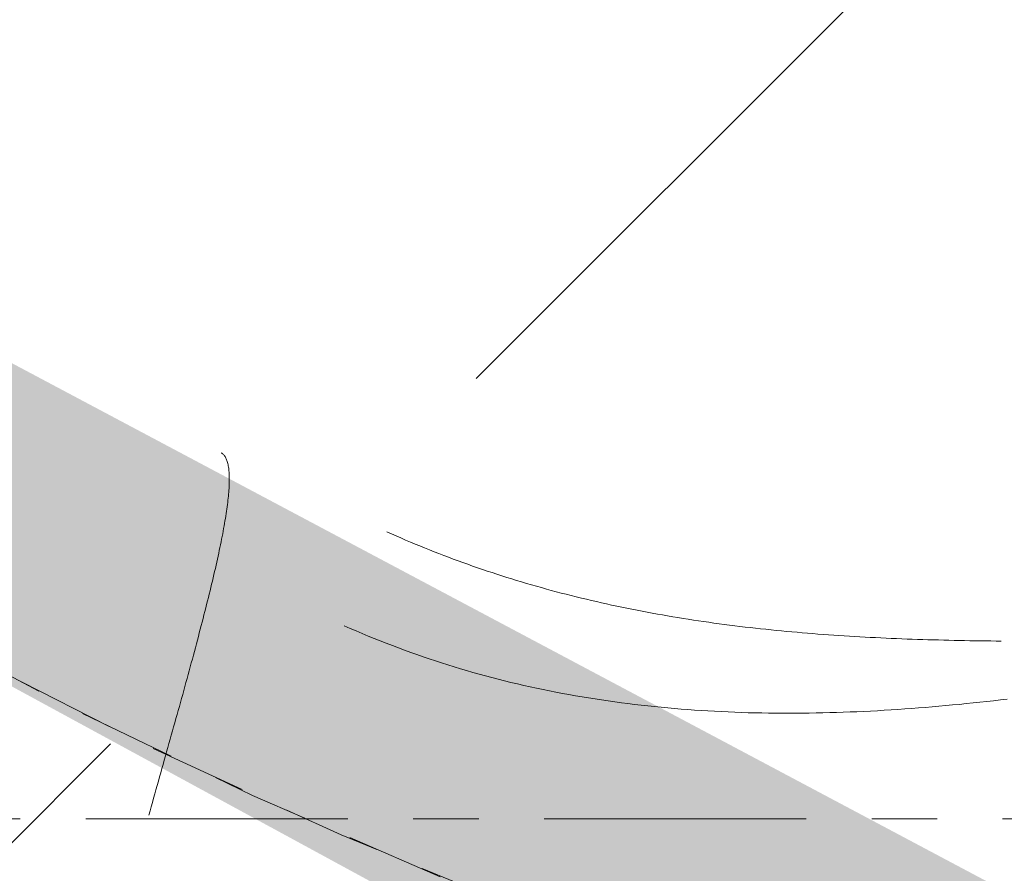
# Model space of a CAD drawing. Header units: millimetres. Extents: x 16156 to 91527, y 4646 to 113494.
# Tile 26 of 256: x 27003 to 27050, y 59399 to 59440. Entities that reach past the tile are written whole.
import ezdxf

# ---------------------------------------------------------------- set-up
doc = ezdxf.new("R2010")
doc.units = ezdxf.units.MM
doc.linetypes.add('ARC Demolished', pattern=[7.14375, 4.7625, -2.38125])
doc.linetypes.add('ARC Grid Line', pattern=[22.225, 12.7, -3.175, 3.175, -3.175])
for name, color, linetype, lineweight in [('A--AR9__AlgVoorz', 1, 'Continuous', 9), ('A--L$07A__Stramien', 1, 'Continuous', 13), ('A--L74__VasteSanitaireVoorz', 1, 'ARC Demolished', 9), ('A--L82__LosseGebruikersInvent', 1, 'ARC Demolished', 9)]:
    doc.layers.add(name, color=color, linetype=linetype, lineweight=lineweight)
pattern_1 = [(225, (27120.06, 59634.44), (212.132, -212.132), [])]

# ---------------------------------------------------------------- blocks, each defined once
blk = doc.blocks.new('FP_172-AB-Begane grond - slooptekening')
at = {"layer": 'A--L82__LosseGebruikersInvent', "color": 240, "linetype": 'Continuous'}
for p, q in [((27018.383, 59410.803), (27018.671, 59410.675)), ((27018.383, 59410.803), (27018.671, 59410.675)), ((27018.671, 59410.675), (27018.96, 59410.549)), ((27018.671, 59410.675), (27018.96, 59410.549)), ((27018.96, 59410.549), (27019.251, 59410.425)), ((27018.96, 59410.549), (27019.251, 59410.425)), ((27019.251, 59410.425), (27019.542, 59410.303)), ((27019.251, 59410.425), (27019.542, 59410.303)), ((27019.542, 59410.303), (27019.834, 59410.184)), ((27019.542, 59410.303), (27019.834, 59410.184)), ((27019.834, 59410.184), (27020.126, 59410.066)), ((27019.834, 59410.184), (27020.126, 59410.066)), ((27020.126, 59410.066), (27020.42, 59409.95)), ((27020.126, 59410.066), (27020.42, 59409.95)), ((27020.42, 59409.95), (27020.715, 59409.836)), ((27020.42, 59409.95), (27020.715, 59409.836)), ((27020.715, 59409.836), (27021.01, 59409.724)), ((27020.715, 59409.836), (27021.01, 59409.724)), ((27021.01, 59409.724), (27021.306, 59409.614)), ((27021.01, 59409.724), (27021.306, 59409.614)), ((27021.306, 59409.614), (27021.603, 59409.507)), ((27021.306, 59409.614), (27021.603, 59409.507)), ((27021.603, 59409.507), (27021.901, 59409.401)), ((27021.603, 59409.507), (27021.901, 59409.401)), ((27021.901, 59409.401), (27022.2, 59409.297)), ((27021.901, 59409.401), (27022.2, 59409.297)), ((27022.2, 59409.297), (27022.5, 59409.196)), ((27022.2, 59409.297), (27022.5, 59409.196)), ((27022.5, 59409.196), (27022.8, 59409.096)), ((27022.5, 59409.196), (27022.8, 59409.096)), ((27022.8, 59409.096), (27023.101, 59408.998)), ((27022.8, 59409.096), (27023.101, 59408.998)), ((27023.101, 59408.998), (27023.403, 59408.903)), ((27023.101, 59408.998), (27023.403, 59408.903)), ((27023.403, 59408.903), (27023.706, 59408.809)), ((27023.403, 59408.903), (27023.706, 59408.809)), ((27023.706, 59408.809), (27024.009, 59408.717)), ((27023.706, 59408.809), (27024.009, 59408.717)), ((27024.009, 59408.717), (27024.313, 59408.628)), ((27024.009, 59408.717), (27024.313, 59408.628)), ((27024.313, 59408.628), (27024.618, 59408.54)), ((27024.313, 59408.628), (27024.618, 59408.54)), ((27024.618, 59408.54), (27024.924, 59408.454)), ((27024.618, 59408.54), (27024.924, 59408.454)), ((27024.924, 59408.454), (27025.23, 59408.371)), ((27024.924, 59408.454), (27025.23, 59408.371)), ((27025.23, 59408.371), (27025.538, 59408.289)), ((27025.23, 59408.371), (27025.538, 59408.289)), ((27025.538, 59408.289), (27025.845, 59408.209)), ((27025.538, 59408.289), (27025.845, 59408.209)), ((27025.845, 59408.209), (27026.154, 59408.132)), ((27025.845, 59408.209), (27026.154, 59408.132)), ((27026.154, 59408.132), (27026.463, 59408.056)), ((27026.154, 59408.132), (27026.463, 59408.056)), ((27026.463, 59408.056), (27026.773, 59407.982)), ((27026.463, 59408.056), (27026.773, 59407.982)), ((27026.773, 59407.982), (27027.084, 59407.911)), ((27026.773, 59407.982), (27027.084, 59407.911)), ((27027.084, 59407.911), (27027.395, 59407.841)), ((27027.084, 59407.911), (27027.395, 59407.841)), ((27027.395, 59407.841), (27027.707, 59407.773)), ((27027.395, 59407.841), (27027.707, 59407.773)), ((27027.707, 59407.773), (27028.019, 59407.707)), ((27027.707, 59407.773), (27028.019, 59407.707)), ((27028.019, 59407.707), (27028.332, 59407.643)), ((27028.019, 59407.707), (27028.332, 59407.643)), ((27028.332, 59407.643), (27028.646, 59407.581)), ((27028.332, 59407.643), (27028.646, 59407.581)), ((27028.646, 59407.581), (27028.96, 59407.521)), ((27028.646, 59407.581), (27028.96, 59407.521)), ((27028.96, 59407.521), (27029.275, 59407.463)), ((27028.96, 59407.521), (27029.275, 59407.463)), ((27029.275, 59407.463), (27029.591, 59407.407)), ((27029.275, 59407.463), (27029.591, 59407.407)), ((27029.591, 59407.407), (27029.907, 59407.353)), ((27029.591, 59407.407), (27029.907, 59407.353)), ((27029.907, 59407.353), (27030.224, 59407.3)), ((27029.907, 59407.353), (27030.224, 59407.3)), ((27030.224, 59407.3), (27030.541, 59407.25)), ((27030.224, 59407.3), (27030.541, 59407.25)), ((27030.541, 59407.25), (27030.859, 59407.201)), ((27030.541, 59407.25), (27030.859, 59407.201)), ((27030.859, 59407.201), (27031.177, 59407.154)), ((27030.859, 59407.201), (27031.177, 59407.154)), ((27031.177, 59407.154), (27031.496, 59407.109)), ((27031.177, 59407.154), (27031.496, 59407.109)), ((27031.496, 59407.109), (27031.816, 59407.066)), ((27031.496, 59407.109), (27031.816, 59407.066)), ((27031.816, 59407.066), (27032.136, 59407.025)), ((27031.816, 59407.066), (27032.136, 59407.025)), ((27032.136, 59407.025), (27032.456, 59406.986)), ((27032.136, 59407.025), (27032.456, 59406.986)), ((27032.456, 59406.986), (27032.777, 59406.948)), ((27032.456, 59406.986), (27032.777, 59406.948)), ((27032.777, 59406.948), (27033.098, 59406.913)), ((27032.777, 59406.948), (27033.098, 59406.913)), ((27033.098, 59406.913), (27033.42, 59406.879)), ((27033.098, 59406.913), (27033.42, 59406.879)), ((27033.42, 59406.879), (27033.742, 59406.847)), ((27033.42, 59406.879), (27033.742, 59406.847)), ((27046.548, 59406.842), (27046.879, 59406.869)), ((27046.548, 59406.842), (27046.879, 59406.869)), ((27046.879, 59406.869), (27047.211, 59406.898)), ((27046.879, 59406.869), (27047.211, 59406.898)), ((27047.211, 59406.898), (27047.542, 59406.927)), ((27047.211, 59406.898), (27047.542, 59406.927)), ((27047.542, 59406.927), (27047.874, 59406.958)), ((27047.542, 59406.927), (27047.874, 59406.958)), ((27047.874, 59406.958), (27048.205, 59406.99)), ((27047.874, 59406.958), (27048.205, 59406.99)), ((27048.205, 59406.99), (27048.537, 59407.023)), ((27048.205, 59406.99), (27048.537, 59407.023)), ((27048.537, 59407.023), (27048.868, 59407.057)), ((27048.537, 59407.023), (27048.868, 59407.057)), ((27048.868, 59407.057), (27049.199, 59407.092)), ((27048.868, 59407.057), (27049.199, 59407.092)), ((27049.199, 59407.092), (27049.531, 59407.128)), ((27049.199, 59407.092), (27049.531, 59407.128)), ((27049.531, 59407.128), (27049.862, 59407.164)), ((27049.531, 59407.128), (27049.862, 59407.164)), ((27049.862, 59407.164), (27050.193, 59407.202)), ((27049.862, 59407.164), (27050.193, 59407.202)), ((27050.193, 59407.202), (27050.524, 59407.241)), ((27050.193, 59407.202), (27050.524, 59407.241)), ((27033.742, 59406.847), (27034.065, 59406.816)), ((27033.742, 59406.847), (27034.065, 59406.816)), ((27034.065, 59406.816), (27034.388, 59406.788)), ((27034.065, 59406.816), (27034.388, 59406.788)), ((27034.388, 59406.788), (27034.712, 59406.761)), ((27034.388, 59406.788), (27034.712, 59406.761)), ((27034.712, 59406.761), (27035.036, 59406.736)), ((27034.712, 59406.761), (27035.036, 59406.736)), ((27035.036, 59406.736), (27035.36, 59406.712)), ((27035.036, 59406.736), (27035.36, 59406.712)), ((27035.36, 59406.712), (27035.685, 59406.691)), ((27035.36, 59406.712), (27035.685, 59406.691)), ((27035.685, 59406.691), (27036.01, 59406.671)), ((27035.685, 59406.691), (27036.01, 59406.671)), ((27036.01, 59406.671), (27036.335, 59406.653)), ((27036.01, 59406.671), (27036.335, 59406.653)), ((27036.335, 59406.653), (27036.661, 59406.636)), ((27036.335, 59406.653), (27036.661, 59406.636)), ((27036.661, 59406.636), (27036.987, 59406.621)), ((27036.661, 59406.636), (27036.987, 59406.621)), ((27036.987, 59406.621), (27037.314, 59406.608)), ((27036.987, 59406.621), (27037.314, 59406.608)), ((27037.314, 59406.608), (27037.641, 59406.596)), ((27037.314, 59406.608), (27037.641, 59406.596)), ((27037.641, 59406.596), (27037.968, 59406.586)), ((27037.641, 59406.596), (27037.968, 59406.586)), ((27037.968, 59406.586), (27038.295, 59406.578)), ((27037.968, 59406.586), (27038.295, 59406.578)), ((27038.295, 59406.578), (27038.623, 59406.571)), ((27038.295, 59406.578), (27038.623, 59406.571)), ((27038.623, 59406.571), (27038.951, 59406.566)), ((27038.623, 59406.571), (27038.951, 59406.566)), ((27038.951, 59406.566), (27039.279, 59406.562)), ((27038.951, 59406.566), (27039.279, 59406.562)), ((27039.279, 59406.562), (27039.608, 59406.56)), ((27039.279, 59406.562), (27039.608, 59406.56)), ((27039.608, 59406.56), (27039.937, 59406.559)), ((27039.608, 59406.56), (27039.937, 59406.559)), ((27039.937, 59406.559), (27040.266, 59406.56)), ((27039.937, 59406.559), (27040.266, 59406.56)), ((27040.266, 59406.56), (27040.595, 59406.563)), ((27040.266, 59406.56), (27040.595, 59406.563)), ((27040.595, 59406.563), (27040.925, 59406.567)), ((27040.595, 59406.563), (27040.925, 59406.567)), ((27040.925, 59406.567), (27041.254, 59406.572)), ((27040.925, 59406.567), (27041.254, 59406.572)), ((27041.254, 59406.572), (27041.584, 59406.579)), ((27041.254, 59406.572), (27041.584, 59406.579)), ((27041.584, 59406.579), (27041.914, 59406.587)), ((27041.584, 59406.579), (27041.914, 59406.587)), ((27041.914, 59406.587), (27042.244, 59406.597)), ((27041.914, 59406.587), (27042.244, 59406.597)), ((27042.244, 59406.597), (27042.575, 59406.608)), ((27042.244, 59406.597), (27042.575, 59406.608)), ((27042.575, 59406.608), (27042.905, 59406.62)), ((27042.575, 59406.608), (27042.905, 59406.62)), ((27042.905, 59406.62), (27043.236, 59406.634)), ((27042.905, 59406.62), (27043.236, 59406.634)), ((27043.236, 59406.634), (27043.567, 59406.649)), ((27043.236, 59406.634), (27043.567, 59406.649)), ((27043.567, 59406.649), (27043.897, 59406.665)), ((27043.567, 59406.649), (27043.897, 59406.665)), ((27043.897, 59406.665), (27044.228, 59406.683)), ((27043.897, 59406.665), (27044.228, 59406.683)), ((27044.228, 59406.683), (27044.56, 59406.702)), ((27044.228, 59406.683), (27044.56, 59406.702)), ((27044.56, 59406.702), (27044.891, 59406.722)), ((27044.56, 59406.702), (27044.891, 59406.722)), ((27044.891, 59406.722), (27045.222, 59406.744)), ((27044.891, 59406.722), (27045.222, 59406.744)), ((27045.222, 59406.744), (27045.553, 59406.766)), ((27045.222, 59406.744), (27045.553, 59406.766)), ((27045.553, 59406.766), (27045.885, 59406.79)), ((27045.553, 59406.766), (27045.885, 59406.79)), ((27045.885, 59406.79), (27046.216, 59406.816)), ((27045.885, 59406.79), (27046.216, 59406.816)), ((27046.216, 59406.816), (27046.548, 59406.842)), ((27046.216, 59406.816), (27046.548, 59406.842))]:
    blk.add_line(p, q, dxfattribs=at)
blk = doc.blocks.new('FP_179-AB-Begane grond - slooptekening')
at = {"layer": 'A--L74__VasteSanitaireVoorz', "color": 240, "linetype": 'Continuous'}
for p, q in [((111.034, 232.417), (111.092, 232.624)), ((111.034, 232.417), (111.092, 232.624)), ((111.092, 232.624), (111.15, 232.83)), ((111.092, 232.624), (111.15, 232.83)), ((110.861, 231.799), (110.919, 232.005)), ((110.861, 231.799), (110.919, 232.005)), ((110.919, 232.005), (110.976, 232.211)), ((110.919, 232.005), (110.976, 232.211)), ((110.976, 232.211), (111.034, 232.417)), ((110.976, 232.211), (111.034, 232.417)), ((110.745, 231.388), (110.803, 231.593)), ((110.745, 231.388), (110.803, 231.593)), ((110.803, 231.593), (110.861, 231.799)), ((110.803, 231.593), (110.861, 231.799)), ((110.63, 230.977), (110.687, 231.183)), ((110.63, 230.977), (110.687, 231.183)), ((110.687, 231.183), (110.745, 231.388)), ((110.687, 231.183), (110.745, 231.388)), ((110.457, 230.364), (110.515, 230.568)), ((110.457, 230.364), (110.515, 230.568)), ((110.515, 230.568), (110.572, 230.773)), ((110.515, 230.568), (110.572, 230.773)), ((110.572, 230.773), (110.63, 230.977)), ((110.572, 230.773), (110.63, 230.977)), ((110.343, 229.957), (110.4, 230.16)), ((110.343, 229.957), (110.4, 230.16)), ((110.4, 230.16), (110.457, 230.364)), ((110.4, 230.16), (110.457, 230.364)), ((110.229, 229.551), (110.286, 229.753)), ((110.229, 229.551), (110.286, 229.753)), ((110.286, 229.753), (110.343, 229.957)), ((110.286, 229.753), (110.343, 229.957)), ((110.059, 228.946), (110.115, 229.147)), ((110.059, 228.946), (110.115, 229.147)), ((110.115, 229.147), (110.172, 229.349)), ((110.115, 229.147), (110.172, 229.349)), ((110.172, 229.349), (110.229, 229.551)), ((110.172, 229.349), (110.229, 229.551)), ((109.947, 228.545), (110.003, 228.745)), ((109.947, 228.545), (110.003, 228.745)), ((110.003, 228.745), (110.059, 228.946)), ((110.003, 228.745), (110.059, 228.946)), ((109.835, 228.147), (109.891, 228.346)), ((109.835, 228.147), (109.891, 228.346)), ((109.891, 228.346), (109.947, 228.545)), ((109.891, 228.346), (109.947, 228.545)), ((109.67, 227.555), (109.725, 227.752)), ((109.67, 227.555), (109.725, 227.752)), ((109.725, 227.752), (109.78, 227.949)), ((109.725, 227.752), (109.78, 227.949)), ((109.78, 227.949), (109.835, 228.147)), ((109.78, 227.949), (109.835, 228.147)), ((109.562, 227.164), (109.616, 227.359)), ((109.562, 227.164), (109.616, 227.359)), ((109.616, 227.359), (109.67, 227.555)), ((109.616, 227.359), (109.67, 227.555)), ((109.401, 226.583), (109.455, 226.776)), ((109.401, 226.583), (109.455, 226.776)), ((109.455, 226.776), (109.508, 226.97)), ((109.455, 226.776), (109.508, 226.97)), ((109.508, 226.97), (109.562, 227.164)), ((109.508, 226.97), (109.562, 227.164)), ((109.296, 226.201), (109.349, 226.392)), ((109.296, 226.201), (109.349, 226.392)), ((109.349, 226.392), (109.401, 226.583)), ((109.349, 226.392), (109.401, 226.583)), ((109.142, 225.633), (109.193, 225.822)), ((109.142, 225.633), (109.193, 225.822)), ((109.193, 225.822), (109.244, 226.011)), ((109.193, 225.822), (109.244, 226.011)), ((109.244, 226.011), (109.296, 226.201)), ((109.244, 226.011), (109.296, 226.201)), ((109.04, 225.26), (109.091, 225.446)), ((109.04, 225.26), (109.091, 225.446)), ((109.091, 225.446), (109.142, 225.633)), ((109.091, 225.446), (109.142, 225.633)), ((108.892, 224.709), (108.941, 224.891)), ((108.892, 224.709), (108.941, 224.891)), ((108.941, 224.891), (108.99, 225.075)), ((108.941, 224.891), (108.99, 225.075)), ((108.99, 225.075), (109.04, 225.26)), ((108.99, 225.075), (109.04, 225.26)), ((108.748, 224.167), (108.796, 224.346)), ((108.748, 224.167), (108.796, 224.346)), ((108.796, 224.346), (108.844, 224.527)), ((108.796, 224.346), (108.844, 224.527)), ((108.844, 224.527), (108.892, 224.709)), ((108.844, 224.527), (108.892, 224.709)), ((108.655, 223.812), (108.701, 223.989)), ((108.655, 223.812), (108.701, 223.989)), ((108.701, 223.989), (108.748, 224.167)), ((108.701, 223.989), (108.748, 224.167)), ((108.519, 223.288), (108.564, 223.462)), ((108.519, 223.288), (108.564, 223.462)), ((108.564, 223.462), (108.609, 223.636)), ((108.564, 223.462), (108.609, 223.636)), ((108.609, 223.636), (108.655, 223.812)), ((108.609, 223.636), (108.655, 223.812)), ((108.388, 222.777), (108.431, 222.946)), ((108.388, 222.777), (108.431, 222.946)), ((108.431, 222.946), (108.475, 223.117)), ((108.431, 222.946), (108.475, 223.117)), ((108.475, 223.117), (108.519, 223.288)), ((108.475, 223.117), (108.519, 223.288)), ((108.263, 222.278), (108.304, 222.443)), ((108.263, 222.278), (108.304, 222.443)), ((108.304, 222.443), (108.346, 222.609)), ((108.304, 222.443), (108.346, 222.609)), ((108.346, 222.609), (108.388, 222.777)), ((108.346, 222.609), (108.388, 222.777)), ((108.144, 221.792), (108.183, 221.952)), ((108.144, 221.792), (108.183, 221.952)), ((108.183, 221.952), (108.223, 222.114)), ((108.183, 221.952), (108.223, 222.114)), ((108.223, 222.114), (108.263, 222.278)), ((108.223, 222.114), (108.263, 222.278)), ((108.031, 221.32), (108.068, 221.476)), ((108.031, 221.32), (108.068, 221.476)), ((108.068, 221.476), (108.106, 221.633)), ((108.068, 221.476), (108.106, 221.633)), ((108.106, 221.633), (108.144, 221.792)), ((108.106, 221.633), (108.144, 221.792)), ((107.925, 220.861), (107.96, 221.013)), ((107.925, 220.861), (107.96, 221.013)), ((107.96, 221.013), (107.995, 221.165)), ((107.96, 221.013), (107.995, 221.165)), ((107.995, 221.165), (108.031, 221.32)), ((107.995, 221.165), (108.031, 221.32)), ((107.825, 220.418), (107.858, 220.564)), ((107.825, 220.418), (107.858, 220.564)), ((107.858, 220.564), (107.891, 220.712)), ((107.858, 220.564), (107.891, 220.712)), ((107.891, 220.712), (107.925, 220.861)), ((107.891, 220.712), (107.925, 220.861)), ((107.732, 219.99), (107.762, 220.131)), ((107.732, 219.99), (107.762, 220.131)), ((107.762, 220.131), (107.793, 220.274)), ((107.762, 220.131), (107.793, 220.274)), ((107.793, 220.274), (107.825, 220.418)), ((107.793, 220.274), (107.825, 220.418)), ((107.62, 219.444), (107.647, 219.577)), ((107.62, 219.444), (107.647, 219.577)), ((107.647, 219.577), (107.675, 219.713)), ((107.647, 219.577), (107.675, 219.713)), ((107.675, 219.713), (107.703, 219.851)), ((107.675, 219.713), (107.703, 219.851)), ((107.703, 219.851), (107.732, 219.99)), ((107.703, 219.851), (107.732, 219.99)), ((107.545, 219.053), (107.569, 219.181)), ((107.545, 219.053), (107.569, 219.181)), ((107.569, 219.181), (107.594, 219.312)), ((107.569, 219.181), (107.594, 219.312)), ((107.594, 219.312), (107.62, 219.444)), ((107.594, 219.312), (107.62, 219.444)), ((107.457, 218.558), (107.478, 218.679)), ((107.457, 218.558), (107.478, 218.679)), ((107.478, 218.679), (107.499, 218.802)), ((107.478, 218.679), (107.499, 218.802)), ((107.499, 218.802), (107.522, 218.926)), ((107.499, 218.802), (107.522, 218.926)), ((107.522, 218.926), (107.545, 219.053)), ((107.522, 218.926), (107.545, 219.053)), ((107.384, 218.095), (107.401, 218.208)), ((107.384, 218.095), (107.401, 218.208)), ((107.401, 218.208), (107.419, 218.322)), ((107.401, 218.208), (107.419, 218.322)), ((107.419, 218.322), (107.437, 218.439)), ((107.419, 218.322), (107.437, 218.439)), ((107.437, 218.439), (107.457, 218.558)), ((107.437, 218.439), (107.457, 218.558)), ((107.314, 217.56), (107.326, 217.663)), ((107.314, 217.56), (107.326, 217.663)), ((107.326, 217.663), (107.339, 217.768)), ((107.326, 217.663), (107.339, 217.768)), ((107.339, 217.768), (107.353, 217.875)), ((107.339, 217.768), (107.353, 217.875)), ((107.353, 217.875), (107.368, 217.984)), ((107.353, 217.875), (107.368, 217.984)), ((107.368, 217.984), (107.384, 218.095)), ((107.368, 217.984), (107.384, 218.095)), ((107.275, 217.169), (107.283, 217.264)), ((107.275, 217.169), (107.283, 217.264)), ((107.283, 217.264), (107.292, 217.36)), ((107.283, 217.264), (107.292, 217.36)), ((107.292, 217.36), (107.302, 217.459)), ((107.292, 217.36), (107.302, 217.459)), ((107.302, 217.459), (107.314, 217.56)), ((107.302, 217.459), (107.314, 217.56)), ((107.248, 216.646), (107.25, 216.728)), ((107.248, 216.646), (107.25, 216.728)), ((107.25, 216.728), (107.253, 216.812)), ((107.25, 216.728), (107.253, 216.812)), ((107.253, 216.812), (107.257, 216.898)), ((107.253, 216.812), (107.257, 216.898)), ((107.257, 216.898), (107.262, 216.986)), ((107.257, 216.898), (107.262, 216.986)), ((107.262, 216.986), (107.268, 217.076)), ((107.262, 216.986), (107.268, 217.076)), ((107.268, 217.076), (107.275, 217.169)), ((107.268, 217.076), (107.275, 217.169)), ((107.247, 216.566), (107.248, 216.646)), ((107.247, 216.566), (107.248, 216.646)), ((107.247, 216.489), (107.247, 216.566)), ((107.247, 216.489), (107.247, 216.566)), ((107.248, 216.414), (107.247, 216.489)), ((107.248, 216.414), (107.247, 216.489)), ((107.25, 216.341), (107.248, 216.414)), ((107.25, 216.341), (107.248, 216.414)), ((107.254, 216.27), (107.25, 216.341)), ((107.254, 216.27), (107.25, 216.341)), ((107.258, 216.201), (107.254, 216.27)), ((107.258, 216.201), (107.254, 216.27)), ((107.264, 216.135), (107.258, 216.201)), ((107.264, 216.135), (107.258, 216.201)), ((107.27, 216.07), (107.264, 216.135)), ((107.27, 216.07), (107.264, 216.135)), ((107.278, 216.008), (107.27, 216.07)), ((107.278, 216.008), (107.27, 216.07)), ((107.287, 215.949), (107.278, 216.008)), ((107.287, 215.949), (107.278, 216.008)), ((107.296, 215.891), (107.287, 215.949)), ((107.296, 215.891), (107.287, 215.949)), ((107.307, 215.836), (107.296, 215.891)), ((107.307, 215.836), (107.296, 215.891)), ((107.319, 215.783), (107.307, 215.836)), ((107.319, 215.783), (107.307, 215.836)), ((107.333, 215.732), (107.319, 215.783)), ((107.333, 215.732), (107.319, 215.783)), ((107.347, 215.683), (107.333, 215.732)), ((107.347, 215.683), (107.333, 215.732)), ((107.362, 215.637), (107.347, 215.683)), ((107.362, 215.637), (107.347, 215.683)), ((107.379, 215.593), (107.362, 215.637)), ((107.379, 215.593), (107.362, 215.637)), ((107.396, 215.552), (107.379, 215.593)), ((107.396, 215.552), (107.379, 215.593)), ((107.415, 215.512), (107.396, 215.552)), ((107.415, 215.512), (107.396, 215.552)), ((107.435, 215.475), (107.415, 215.512)), ((107.435, 215.475), (107.415, 215.512)), ((107.456, 215.44), (107.435, 215.475)), ((107.456, 215.44), (107.435, 215.475)), ((107.478, 215.408), (107.456, 215.44)), ((107.478, 215.408), (107.456, 215.44)), ((107.502, 215.377), (107.478, 215.408)), ((107.502, 215.377), (107.478, 215.408)), ((107.526, 215.349), (107.502, 215.377)), ((107.526, 215.349), (107.502, 215.377)), ((107.552, 215.324), (107.526, 215.349)), ((107.552, 215.324), (107.526, 215.349)), ((107.578, 215.3), (107.552, 215.324)), ((107.578, 215.3), (107.552, 215.324)), ((107.606, 215.279), (107.578, 215.3)), ((107.606, 215.279), (107.578, 215.3)), ((107.635, 215.26), (107.606, 215.279)), ((107.635, 215.26), (107.606, 215.279))]:
    blk.add_line(p, q, dxfattribs=at)
at = {"layer": 'A--L74__VasteSanitaireVoorz', "flags": 128}
blk.add_lwpolyline([(-255, 0), (-254.796, 10.197), (-254.184, 20.378), (-253.166, 30.527), (-251.743, 40.626), (-249.917, 50.661), (-247.691, 60.614), (-245.069, 70.471), (-242.055, 80.214), (-238.654, 89.83), (-234.871, 99.302), (-230.712, 108.615), (-226.184, 117.754), (-221.294, 126.704), (-216.05, 135.452), (-210.461, 143.984), (-204.534, 152.285), (-198.281, 160.342), (-191.71, 168.143), (-184.833, 175.675), (-177.66, 182.926), (-170.203, 189.884), (-162.474, 196.538), (-154.484, 202.878), (-146.248, 208.894), (-137.777, 214.575), (-129.086, 219.913), (-120.189, 224.899), (-111.099, 229.526), (-101.832, 233.785), (-92.401, 237.67), (-82.823, 241.175), (-73.112, 244.294), (-63.285, 247.022), (-53.356, 249.355), (-43.342, 251.29), (-33.258, 252.822), (-23.121, 253.95), (-12.947, 254.671), (-2.753, 254.985), (7.446, 254.891), (17.633, 254.39), (27.792, 253.481), (37.906, 252.167), (47.96, 250.449), (57.937, 248.331), (67.821, 245.816), (77.597, 242.907), (87.248, 239.61), (96.76, 235.929), (106.117, 231.871), (115.305, 227.442), (124.308, 222.649), (133.112, 217.5), (141.703, 212.003), (150.068, 206.167), (158.192, 200.001), (166.064, 193.515), (173.669, 186.719), (180.997, 179.625), (188.035, 172.243), (194.773, 164.586), (201.199, 156.665), (207.303, 148.494), (213.075, 140.086), (218.507, 131.453), (223.589, 122.61), (228.313, 113.571), (232.672, 104.35), (236.659, 94.962), (240.267, 85.422), (243.49, 75.746), (246.325, 65.948), (248.765, 56.045), (250.807, 46.052), (252.448, 35.986), (253.685, 25.862), (254.516, 15.696), (254.941, 5.506), (255, 0)], dxfattribs=at)
blk = doc.blocks.new('FP_181-AB-Begane grond - slooptekening')
at = {"layer": 'A--L74__VasteSanitaireVoorz', "color": 240, "linetype": 'Continuous'}
for p, q in [((70.077, 224.385), (69.823, 224.388)), ((70.077, 224.385), (69.823, 224.388)), ((70.33, 224.382), (70.077, 224.385)), ((70.33, 224.382), (70.077, 224.385)), ((70.584, 224.379), (70.33, 224.382)), ((70.584, 224.379), (70.33, 224.382)), ((70.838, 224.375), (70.584, 224.379)), ((70.838, 224.375), (70.584, 224.379)), ((71.092, 224.371), (70.838, 224.375)), ((71.092, 224.371), (70.838, 224.375)), ((71.346, 224.367), (71.092, 224.371)), ((71.346, 224.367), (71.092, 224.371)), ((71.6, 224.363), (71.346, 224.367)), ((71.6, 224.363), (71.346, 224.367)), ((71.854, 224.358), (71.6, 224.363)), ((71.854, 224.358), (71.6, 224.363)), ((72.108, 224.352), (71.854, 224.358)), ((72.108, 224.352), (71.854, 224.358)), ((72.362, 224.347), (72.108, 224.352)), ((72.362, 224.347), (72.108, 224.352)), ((72.616, 224.341), (72.362, 224.347)), ((72.616, 224.341), (72.362, 224.347)), ((72.87, 224.334), (72.616, 224.341)), ((72.87, 224.334), (72.616, 224.341)), ((73.124, 224.327), (72.87, 224.334)), ((73.124, 224.327), (72.87, 224.334)), ((73.378, 224.32), (73.124, 224.327)), ((73.378, 224.32), (73.124, 224.327)), ((73.632, 224.312), (73.378, 224.32)), ((73.632, 224.312), (73.378, 224.32)), ((73.887, 224.304), (73.632, 224.312)), ((73.887, 224.304), (73.632, 224.312)), ((74.141, 224.295), (73.887, 224.304)), ((74.141, 224.295), (73.887, 224.304)), ((74.395, 224.286), (74.141, 224.295)), ((74.395, 224.286), (74.141, 224.295)), ((74.649, 224.276), (74.395, 224.286)), ((74.649, 224.276), (74.395, 224.286)), ((74.903, 224.266), (74.649, 224.276)), ((74.903, 224.266), (74.649, 224.276)), ((75.157, 224.255), (74.903, 224.266)), ((75.157, 224.255), (74.903, 224.266)), ((75.411, 224.244), (75.157, 224.255)), ((75.411, 224.244), (75.157, 224.255)), ((75.666, 224.232), (75.411, 224.244)), ((75.666, 224.232), (75.411, 224.244)), ((75.92, 224.22), (75.666, 224.232)), ((75.92, 224.22), (75.666, 224.232)), ((76.174, 224.207), (75.92, 224.22)), ((76.174, 224.207), (75.92, 224.22)), ((76.428, 224.193), (76.174, 224.207)), ((76.428, 224.193), (76.174, 224.207)), ((76.682, 224.179), (76.428, 224.193)), ((76.682, 224.179), (76.428, 224.193)), ((76.935, 224.165), (76.682, 224.179)), ((76.935, 224.165), (76.682, 224.179)), ((77.189, 224.15), (76.935, 224.165)), ((77.189, 224.15), (76.935, 224.165)), ((77.443, 224.134), (77.189, 224.15)), ((77.443, 224.134), (77.189, 224.15)), ((77.697, 224.117), (77.443, 224.134)), ((77.697, 224.117), (77.443, 224.134)), ((77.95, 224.1), (77.697, 224.117)), ((77.95, 224.1), (77.697, 224.117)), ((78.204, 224.083), (77.95, 224.1)), ((78.204, 224.083), (77.95, 224.1)), ((78.457, 224.064), (78.204, 224.083)), ((78.457, 224.064), (78.204, 224.083)), ((78.711, 224.045), (78.457, 224.064)), ((78.711, 224.045), (78.457, 224.064)), ((78.964, 224.026), (78.711, 224.045)), ((78.964, 224.026), (78.711, 224.045)), ((79.217, 224.005), (78.964, 224.026)), ((79.217, 224.005), (78.964, 224.026)), ((79.47, 223.984), (79.217, 224.005)), ((79.47, 223.984), (79.217, 224.005)), ((79.723, 223.962), (79.47, 223.984)), ((79.723, 223.962), (79.47, 223.984)), ((79.976, 223.94), (79.723, 223.962)), ((79.976, 223.94), (79.723, 223.962)), ((80.229, 223.917), (79.976, 223.94)), ((80.229, 223.917), (79.976, 223.94)), ((80.481, 223.893), (80.229, 223.917)), ((80.481, 223.893), (80.229, 223.917)), ((80.734, 223.868), (80.481, 223.893)), ((80.734, 223.868), (80.481, 223.893)), ((80.986, 223.843), (80.734, 223.868)), ((80.986, 223.843), (80.734, 223.868)), ((81.239, 223.816), (80.986, 223.843)), ((81.239, 223.816), (80.986, 223.843)), ((81.491, 223.79), (81.239, 223.816)), ((81.491, 223.79), (81.239, 223.816)), ((81.743, 223.762), (81.491, 223.79)), ((81.743, 223.762), (81.491, 223.79)), ((81.994, 223.733), (81.743, 223.762)), ((81.994, 223.733), (81.743, 223.762)), ((82.246, 223.704), (81.994, 223.733)), ((82.246, 223.704), (81.994, 223.733)), ((82.497, 223.674), (82.246, 223.704)), ((82.497, 223.674), (82.246, 223.704)), ((82.749, 223.643), (82.497, 223.674)), ((82.749, 223.643), (82.497, 223.674)), ((83, 223.611), (82.749, 223.643)), ((83, 223.611), (82.749, 223.643)), ((83.251, 223.579), (83, 223.611)), ((83.251, 223.579), (83, 223.611)), ((83.501, 223.546), (83.251, 223.579)), ((83.501, 223.546), (83.251, 223.579)), ((83.752, 223.511), (83.501, 223.546)), ((83.752, 223.511), (83.501, 223.546)), ((84.002, 223.476), (83.752, 223.511)), ((84.002, 223.476), (83.752, 223.511)), ((84.253, 223.44), (84.002, 223.476)), ((84.253, 223.44), (84.002, 223.476)), ((84.502, 223.404), (84.253, 223.44)), ((84.502, 223.404), (84.253, 223.44)), ((84.752, 223.366), (84.502, 223.404)), ((84.752, 223.366), (84.502, 223.404)), ((85.002, 223.327), (84.752, 223.366)), ((85.002, 223.327), (84.752, 223.366)), ((85.251, 223.288), (85.002, 223.327)), ((85.251, 223.288), (85.002, 223.327)), ((85.5, 223.248), (85.251, 223.288)), ((85.5, 223.248), (85.251, 223.288)), ((85.749, 223.206), (85.5, 223.248)), ((85.749, 223.206), (85.5, 223.248)), ((85.998, 223.164), (85.749, 223.206)), ((85.998, 223.164), (85.749, 223.206)), ((86.246, 223.121), (85.998, 223.164)), ((86.246, 223.121), (85.998, 223.164)), ((86.494, 223.077), (86.246, 223.121)), ((86.494, 223.077), (86.246, 223.121)), ((86.742, 223.032), (86.494, 223.077)), ((86.742, 223.032), (86.494, 223.077)), ((86.989, 222.986), (86.742, 223.032)), ((86.989, 222.986), (86.742, 223.032)), ((87.237, 222.939), (86.989, 222.986)), ((87.237, 222.939), (86.989, 222.986)), ((87.484, 222.892), (87.237, 222.939)), ((87.484, 222.892), (87.237, 222.939)), ((87.731, 222.843), (87.484, 222.892)), ((87.731, 222.843), (87.484, 222.892)), ((87.977, 222.793), (87.731, 222.843)), ((87.977, 222.793), (87.731, 222.843)), ((88.223, 222.743), (87.977, 222.793)), ((88.223, 222.743), (87.977, 222.793)), ((88.469, 222.691), (88.223, 222.743)), ((88.469, 222.691), (88.223, 222.743)), ((88.715, 222.638), (88.469, 222.691)), ((88.715, 222.638), (88.469, 222.691)), ((88.96, 222.585), (88.715, 222.638)), ((88.96, 222.585), (88.715, 222.638)), ((89.205, 222.53), (88.96, 222.585)), ((89.205, 222.53), (88.96, 222.585)), ((89.45, 222.475), (89.205, 222.53)), ((89.45, 222.475), (89.205, 222.53)), ((89.694, 222.418), (89.45, 222.475)), ((89.694, 222.418), (89.45, 222.475)), ((89.938, 222.36), (89.694, 222.418)), ((89.938, 222.36), (89.694, 222.418)), ((90.182, 222.302), (89.938, 222.36)), ((90.182, 222.302), (89.938, 222.36)), ((90.425, 222.242), (90.182, 222.302)), ((90.425, 222.242), (90.182, 222.302)), ((90.668, 222.181), (90.425, 222.242)), ((90.668, 222.181), (90.425, 222.242)), ((90.911, 222.12), (90.668, 222.181)), ((90.911, 222.12), (90.668, 222.181)), ((91.154, 222.057), (90.911, 222.12)), ((91.154, 222.057), (90.911, 222.12)), ((91.396, 221.993), (91.154, 222.057)), ((91.396, 221.993), (91.154, 222.057)), ((91.637, 221.928), (91.396, 221.993)), ((91.637, 221.928), (91.396, 221.993)), ((91.879, 221.863), (91.637, 221.928)), ((91.879, 221.863), (91.637, 221.928)), ((92.12, 221.796), (91.879, 221.863)), ((92.12, 221.796), (91.879, 221.863)), ((92.36, 221.728), (92.12, 221.796)), ((92.36, 221.728), (92.12, 221.796)), ((92.6, 221.659), (92.36, 221.728)), ((92.6, 221.659), (92.36, 221.728)), ((92.84, 221.589), (92.6, 221.659)), ((92.84, 221.589), (92.6, 221.659)), ((93.08, 221.518), (92.84, 221.589)), ((93.08, 221.518), (92.84, 221.589)), ((93.319, 221.445), (93.08, 221.518)), ((93.319, 221.445), (93.08, 221.518)), ((93.557, 221.372), (93.319, 221.445)), ((93.557, 221.372), (93.319, 221.445)), ((93.796, 221.298), (93.557, 221.372)), ((93.796, 221.298), (93.557, 221.372)), ((94.033, 221.222), (93.796, 221.298)), ((94.033, 221.222), (93.796, 221.298)), ((94.271, 221.146), (94.033, 221.222)), ((94.271, 221.146), (94.033, 221.222)), ((94.508, 221.068), (94.271, 221.146)), ((94.508, 221.068), (94.271, 221.146)), ((94.745, 220.99), (94.508, 221.068)), ((94.745, 220.99), (94.508, 221.068)), ((94.981, 220.91), (94.745, 220.99)), ((94.981, 220.91), (94.745, 220.99)), ((95.217, 220.829), (94.981, 220.91)), ((95.217, 220.829), (94.981, 220.91)), ((95.452, 220.747), (95.217, 220.829)), ((95.452, 220.747), (95.217, 220.829)), ((95.687, 220.664), (95.452, 220.747)), ((95.687, 220.664), (95.452, 220.747)), ((95.921, 220.58), (95.687, 220.664)), ((95.921, 220.58), (95.687, 220.664)), ((96.156, 220.495), (95.921, 220.58)), ((96.156, 220.495), (95.921, 220.58)), ((96.389, 220.409), (96.156, 220.495)), ((96.389, 220.409), (96.156, 220.495)), ((96.622, 220.322), (96.389, 220.409)), ((96.622, 220.322), (96.389, 220.409)), ((96.855, 220.233), (96.622, 220.322)), ((96.855, 220.233), (96.622, 220.322)), ((97.087, 220.144), (96.855, 220.233)), ((97.087, 220.144), (96.855, 220.233)), ((97.319, 220.053), (97.087, 220.144)), ((97.319, 220.053), (97.087, 220.144)), ((97.551, 219.961), (97.319, 220.053)), ((97.551, 219.961), (97.319, 220.053)), ((97.781, 219.869), (97.551, 219.961)), ((97.781, 219.869), (97.551, 219.961)), ((98.012, 219.775), (97.781, 219.869)), ((98.012, 219.775), (97.781, 219.869)), ((98.242, 219.68), (98.012, 219.775)), ((98.242, 219.68), (98.012, 219.775)), ((98.471, 219.584), (98.242, 219.68)), ((98.471, 219.584), (98.242, 219.68)), ((98.7, 219.486), (98.471, 219.584)), ((98.7, 219.486), (98.471, 219.584)), ((98.929, 219.388), (98.7, 219.486)), ((98.929, 219.388), (98.7, 219.486)), ((99.157, 219.289), (98.929, 219.388)), ((99.157, 219.289), (98.929, 219.388)), ((99.384, 219.188), (99.157, 219.289)), ((99.384, 219.188), (99.157, 219.289)), ((99.612, 219.087), (99.384, 219.188)), ((99.612, 219.087), (99.384, 219.188))]:
    blk.add_line(p, q, dxfattribs=at)
at = {"layer": 'A--L74__VasteSanitaireVoorz', "flags": 128}
blk.add_lwpolyline([(255, 0), (254.796, 10.197), (254.184, 20.378), (253.166, 30.527), (251.743, 40.626), (249.917, 50.661), (247.691, 60.614), (245.069, 70.471), (242.055, 80.214), (238.654, 89.83), (234.871, 99.302), (230.712, 108.615), (226.184, 117.754), (221.294, 126.704), (216.05, 135.452), (210.461, 143.984), (204.534, 152.285), (198.281, 160.342), (191.71, 168.143), (184.833, 175.675), (177.66, 182.926), (170.203, 189.884), (162.474, 196.538), (154.484, 202.878), (146.248, 208.894), (137.777, 214.575), (129.086, 219.913), (120.189, 224.899), (111.099, 229.526), (101.832, 233.785), (92.401, 237.67), (82.823, 241.175), (73.112, 244.294), (63.285, 247.022), (53.356, 249.355), (43.342, 251.29), (33.258, 252.822), (23.121, 253.95), (12.947, 254.671), (2.753, 254.985), (-7.446, 254.891), (-17.633, 254.39), (-27.792, 253.481), (-37.906, 252.167), (-47.96, 250.449), (-57.937, 248.331), (-67.821, 245.816), (-77.597, 242.907), (-87.248, 239.61), (-96.76, 235.929), (-106.117, 231.871), (-115.305, 227.442), (-124.308, 222.649), (-133.112, 217.5), (-141.703, 212.003), (-150.068, 206.167), (-158.192, 200.001), (-166.064, 193.515), (-173.669, 186.719), (-180.997, 179.625), (-188.035, 172.243), (-194.773, 164.586), (-201.199, 156.665), (-207.303, 148.494), (-213.075, 140.086), (-218.507, 131.453), (-223.589, 122.61), (-228.313, 113.571), (-232.672, 104.35), (-236.659, 94.962), (-240.267, 85.422), (-243.49, 75.746), (-246.325, 65.948), (-248.765, 56.045), (-250.807, 46.052), (-252.448, 35.986), (-253.685, 25.862), (-254.516, 15.696), (-254.941, 5.506), (-255, 0)], dxfattribs=at)
blk = doc.blocks.new('74_PF_Sink Kitchen Round - Sink Kitchen Round-V178-AB-Begane grond - slooptekening')
at = {"layer": 'A--L74__VasteSanitaireVoorz'}
h = blk.add_hatch(dxfattribs=at)
h.set_pattern_fill('FP_31', color=256, style=0, pattern_type=2)
h.set_pattern_definition(pattern_1)
h.paths.add_polyline_path([(-10.076, 273.494), (-53.65, 268.2), (-105.238, 252.521), (-167.219, 216.565), (-202.59, 183.73), (-237.155, 136.222), (-254.067, 103.106), (-272.901, 19.972), (-268.991, 0), (-257.518, 4.589), (-243.575, 80.686), (-222.48, 127.827), (-183.73, 179.409), (-145.113, 211.728), (-101.963, 235.472), (-44.202, 252.924), (9.518, 256.587), (55.798, 250.459), (105.238, 234.014), (157.053, 203.053), (194.454, 167.499), (224.994, 123.473), (247.355, 69.053), (254.067, 37.421), (258, 0), (275, 0), (263.806, 73.131), (233.766, 142.093), (210.101, 175.389), (169.779, 214.705), (105.238, 252.521), (50.439, 268.882), (0, 273.494)])
h = blk.add_hatch(dxfattribs=at)
h.set_pattern_fill('FP_31', color=256, style=0, pattern_type=2)
h.set_pattern_definition(pattern_1)
h.paths.add_polyline_path([(-10.076, 273.494), (-53.65, 268.2), (-105.238, 252.521), (-167.219, 216.565), (-202.59, 183.73), (-237.155, 136.222), (-254.067, 103.106), (-272.901, 19.972), (-268.991, 0), (-257.518, 4.589), (-243.575, 80.686), (-222.48, 127.827), (-183.73, 179.409), (-145.113, 211.728), (-101.963, 235.472), (-44.202, 252.924), (9.518, 256.587), (55.798, 250.459), (105.238, 234.014), (157.053, 203.053), (194.454, 167.499), (224.994, 123.473), (247.355, 69.053), (254.067, 37.421), (258, 0), (275, 0), (263.806, 73.131), (233.766, 142.093), (210.101, 175.389), (169.779, 214.705), (105.238, 252.521), (50.439, 268.882), (0, 273.494)])
h = blk.add_hatch(dxfattribs=at)
h.set_pattern_fill('FP_31', color=256, style=0, pattern_type=2)
h.set_pattern_definition(pattern_1)
h.paths.add_polyline_path([(-52.292, 229.108), (-131.421, 193.218), (-170.373, 159.878), (-193.164, 131.506), (-220.199, 77.752), (-230.678, 38.356), (-229.108, 0), (235, 0), (220.199, 77.752), (193.164, 131.506), (166.748, 163.503), (125.235, 197.105), (77.488, 220.292), (48.207, 224.241), (0, 175), (-17.321, 185), (-19.319, 189.824), (-50.238, 226.661)])
h.paths.add_polyline_path([(0, 235), (-42.579, 225.252), (-10, 212.321), (-2.598, 229.108)])
h.paths.add_polyline_path([(0, 235), (17.321, 215.226), (41.861, 230.283), (19.319, 232.823)])
h = blk.add_hatch(dxfattribs=at)
h.set_pattern_fill('FP_31', color=256, style=0, pattern_type=2)
h.set_pattern_definition(pattern_1)
h.paths.add_polyline_path([(-52.292, 229.108), (-131.421, 193.218), (-170.373, 159.878), (-193.164, 131.506), (-220.199, 77.752), (-230.678, 38.356), (-229.108, 0), (235, 0), (220.199, 77.752), (193.164, 131.506), (166.748, 163.503), (125.235, 197.105), (77.488, 220.292), (48.207, 224.241), (0, 175), (-17.321, 185), (-19.319, 189.824), (-50.238, 226.661)])
h.paths.add_polyline_path([(0, 235), (-42.579, 225.252), (-10, 212.321), (-2.598, 229.108)])
h.paths.add_polyline_path([(0, 235), (17.321, 215.226), (41.861, 230.283), (19.319, 232.823)])
blk.add_arc((0, 0), 275, 0, 180, dxfattribs=at)
for name in ['FP_179-AB-Begane grond - slooptekening', 'FP_181-AB-Begane grond - slooptekening']:
    blk.add_blockref(name, (0, 0), dxfattribs=at)

msp = doc.modelspace()

# ---------------------------------------------------------------- hatches: boundary and pattern name
at = {"layer": 'A--AR9__AlgVoorz'}
h = msp.add_hatch(color=7, dxfattribs=at)
h.paths.add_polyline_path([(30511.723, 71909.444), (30530.729, 71656.07), (30536.884, 71656.07), (30553.787, 71651.54), (30561.632, 71663.006), (30563.807, 71668.444), (30571.304, 71674.876), (30544.729, 71685.348), (30531.67, 71680.818), (30516.914, 71849.946)])
h.paths.add_polyline_path([(32454.258, 59236.444), (32464.258, 59236.444), (32464.258, 59341.444), (32474.258, 59341.444), (32474.258, 64641.444), (35124.258, 64641.444), (35124.258, 64591.444), (35924.258, 64591.444), (35924.258, 64641.444), (37524.258, 64641.444), (37524.258, 64591.444), (38324.258, 64591.444), (38324.258, 64641.444), (42764.258, 64641.444), (42770.943, 64552.444), (44744.241, 64552.444), (44744.241, 64641.444), (48798.258, 64641.444), (48800.758, 66103.444), (35035.694, 66103.444), (35035.694, 66090.944), (32470.071, 66090.944), (32470.071, 66383.444), (32309.248, 66383.444), (32309.248, 70583.444), (32470.071, 70583.444), (32470.071, 72383.444), (32409.248, 72383.444), (32409.248, 76191.444), (30474.258, 76191.444), (30474.258, 71910.444), (30737.689, 71902.521), (30785.227, 71890.986), (30818.285, 71869.663), (30833.071, 71838.593), (30842.942, 71758.199), (30839.243, 71534.557), (30820.816, 71471.273), (30801.713, 71453.241), (30770.983, 71440.345), (30680.211, 71429.843), (30583.96, 71427.445), (30474.258, 71426.445), (30474.258, 64638.444), (30430.508, 64638.444), (30422.76, 63728.444), (30406.758, 63728.444), (30406.758, 63748.444), (30356.758, 63763.444), (30351.758, 64323.36), (25792.258, 64323.36), (25792.258, 64258.444), (25697.258, 64258.444), (25697.258, 63358.444), (25792.258, 63358.444), (25792.258, 62398.444), (30226.758, 62398.444), (30226.758, 63748.444), (30396.758, 63748.444), (30396.758, 63658.444), (30474.258, 63658.444), (30474.258, 60645.444), (30424.258, 60645.444), (30425.006, 59845.444), (30474.258, 59845.444), (30472.332, 59631.444), (30464.258, 59631.444), (30464.258, 59341.444), (30474.258, 59341.444), (30475.853, 59236.444), (32179.258, 59236.444)])
h.paths.add_polyline_path([(26865.99, 59341.444), (30374.258, 59341.444), (30374.258, 63658.444), (30351.758, 63658.444), (30346.758, 62298.444), (25697.258, 62298.444), (25697.258, 59341.444), (26850.341, 59341.444)])
h.paths.add_polyline_path([(32574.258, 59341.444), (34248.258, 59341.444), (34248.258, 64491.444), (36074.258, 64491.444), (36074.258, 64541.444), (32574.258, 64541.444), (32574.258, 59388.094)])
h.paths.add_polyline_path([(27756.885, 59359.444), (26450.807, 59364.728), (26450.807, 59959.444), (28550.807, 59959.444), (28550.807, 59359.444), (27805.198, 59359.444)])
h.paths.add_polyline_path([(27245.984, 59415.468), (27327.763, 59481.662), (27345.68, 59512.062), (27360.97, 59554.495), (27330.401, 59495.529), (27303.787, 59458.284), (27278.089, 59436.278), (27257.557, 59421.59), (27247.89, 59416.476)])
h.paths.add_polyline_path([(26939.075, 59458.386), (26916.721, 59482.796), (26937.571, 59460.377)])
h.paths.add_polyline_path([(27130.133, 59377.858), (27180.065, 59384.881), (27200.401, 59396.944), (27266.577, 59431.862), (27308.481, 59474.36), (27284.204, 59453.586), (27186.465, 59394.516), (27148.802, 59389.536), (27066.869, 59389.19), (26973.536, 59438.808), (26994.791, 59415.463), (26980.044, 59422.717), (26950.216, 59445.817), (26886.613, 59529.506), (26926.406, 59466.052), (26974.943, 59422.717), (27020.92, 59397.714), (27073.285, 59382.067), (27128.179, 59377.858)])
h.paths.add_polyline_path([(27829.163, 59415.468), (27910.942, 59481.662), (27928.859, 59512.062), (27944.149, 59554.495), (27913.58, 59495.529), (27886.966, 59458.284), (27863.063, 59438.397), (27840.735, 59421.59), (27830.628, 59416.243)])
h.paths.add_polyline_path([(27522.254, 59458.386), (27499.9, 59482.796), (27520.75, 59460.377)])
h.paths.add_polyline_path([(27727.276, 59377.858), (27763.244, 59384.881), (27783.58, 59396.944), (27849.756, 59431.862), (27891.659, 59474.36), (27869.983, 59455.391), (27769.644, 59394.516), (27731.981, 59389.536), (27650.047, 59389.19), (27556.715, 59438.808), (27577.97, 59415.463), (27563.223, 59422.717), (27533.395, 59445.817), (27469.792, 59529.506), (27509.585, 59466.052), (27558.122, 59422.717), (27601.273, 59398.972), (27655.854, 59382.197), (27711.358, 59377.858)])
h.paths.add_polyline_path([(26994.791, 59424.684), (26989.273, 59435.833), (26994.129, 59425.254)])
h.paths.add_polyline_path([(27577.97, 59424.684), (27572.452, 59435.833), (27577.308, 59425.254)])
h.paths.add_polyline_path([(26894.768, 59545.395), (26878.807, 59634.444), (26885.508, 59572.687), (26891.402, 59554.573)])
h.paths.add_polyline_path([(27477.947, 59545.395), (27461.985, 59634.444), (27468.687, 59572.687), (27474.159, 59555.725)])
h.paths.add_polyline_path([(27345.345, 59545.395), (27361.029, 59596.088), (27354.718, 59588.007), (27348.181, 59572.687), (27346.419, 59555.725)])
h.paths.add_polyline_path([(27928.524, 59545.395), (27944.208, 59596.088), (27937.897, 59588.007), (27931.36, 59572.687), (27929.598, 59555.725)])
h.paths.add_polyline_path([(27367.608, 59699.193), (27326.556, 59788.566), (27322.862, 59780.964), (27292.692, 59813.021), (27302.98, 59796.404), (27350.793, 59735.945), (27367.608, 59699.004)])
h.paths.add_polyline_path([(27367.411, 59565.392), (27374.375, 59607.537), (27376.707, 59645.893), (27373.734, 59613.528), (27367.73, 59569.885)])
h.paths.add_polyline_path([(27950.787, 59699.193), (27909.735, 59788.566), (27906.041, 59780.964), (27875.871, 59813.021), (27886.159, 59796.404), (27933.972, 59735.945), (27950.787, 59699.004)])
h.paths.add_polyline_path([(27950.59, 59565.392), (27957.554, 59607.537), (27959.886, 59645.893), (27956.913, 59613.528), (27950.909, 59569.885)])
h.paths.add_polyline_path([(27389.23, 59579.005), (27393.078, 59614.352), (27389.375, 59580.387)])
h.paths.add_polyline_path([(27972.409, 59579.005), (27972.951, 59580.794), (27972.554, 59580.387)])
h.paths.add_polyline_path([(27951.147, 59595.708), (27953.893, 59654.728), (27951.223, 59620.383), (27951.107, 59599.426)])
h.paths.add_polyline_path([(27367.968, 59595.708), (27370.715, 59654.728), (27368.045, 59620.383), (27367.928, 59599.426)])
h.paths.add_polyline_path([(26928.212, 59799.005), (26951.805, 59809.06), (26993.987, 59846.172), (26980.609, 59846.172), (26956.95, 59826.176), (26936.046, 59806.411)])
h.paths.add_polyline_path([(26866.782, 59679.401), (26891.596, 59740.196), (26928.212, 59799.005), (26914.571, 59789.692), (26893.177, 59754.651), (26873.082, 59704.665), (26867.694, 59688.086)])
h.paths.add_polyline_path([(27511.391, 59799.005), (27534.984, 59809.06), (27577.166, 59846.172), (27563.788, 59846.172), (27540.129, 59826.176), (27519.225, 59806.411)])
h.paths.add_polyline_path([(27449.961, 59679.401), (27474.775, 59740.196), (27511.391, 59799.005), (27497.75, 59789.692), (27476.356, 59754.651), (27456.261, 59704.665), (27450.873, 59688.086)])
h.paths.add_polyline_path([(26882.496, 59684.589), (26893.177, 59728.219), (26885.057, 59713.94), (26881.884, 59685.039)])
h.paths.add_polyline_path([(27465.675, 59684.589), (27476.356, 59728.219), (27469.96, 59720.078), (27465.063, 59685.039)])
h.paths.add_polyline_path([(27357.617, 59684.589), (27355.751, 59692.356), (27356.808, 59686.737)])
h.paths.add_polyline_path([(27940.796, 59684.589), (27938.93, 59692.356), (27939.987, 59686.737)])
h.paths.add_polyline_path([(27358.388, 59699.004), (27357.578, 59705.405), (27358.313, 59699.193)])
h.paths.add_polyline_path([(27359.748, 59686.154), (27359.1, 59694.755), (27359.686, 59686.737)])
h.paths.add_polyline_path([(27941.567, 59699.004), (27940.757, 59705.405), (27941.492, 59699.193)])
h.paths.add_polyline_path([(27942.927, 59686.154), (27942.279, 59694.755), (27942.865, 59686.737)])
h.paths.add_polyline_path([(26919.78, 59767.212), (26947.421, 59799.826), (26920.307, 59767.882)])
h.paths.add_polyline_path([(26898.323, 59723.344), (26916.606, 59758.673), (26900, 59727.708)])
h.paths.add_polyline_path([(27502.959, 59767.212), (27530.6, 59799.826), (27503.486, 59767.882)])
h.paths.add_polyline_path([(27481.502, 59723.344), (27499.784, 59758.673), (27483.179, 59727.708)])
h.paths.add_polyline_path([(27893.028, 59807.121), (27848.266, 59846.232), (27799.168, 59872.601), (27748.364, 59887.171), (27703.235, 59891.031), (27667.328, 59883.543), (27703.235, 59887.171), (27801.229, 59866.702), (27887.246, 59811.331), (27892.614, 59807.422)])
h.paths.add_polyline_path([(27309.849, 59807.121), (27265.087, 59846.232), (27215.989, 59872.601), (27164.258, 59887.368), (27120.057, 59891.031), (27084.149, 59883.543), (27130.133, 59885.758), (27218.05, 59866.702), (27304.067, 59811.331), (27309.435, 59807.422)])
h.paths.add_polyline_path([(27536.375, 59809.644), (27566.304, 59827.662), (27544.482, 59815.416)])
h.paths.add_polyline_path([(26953.196, 59809.644), (26983.125, 59827.662), (26961.303, 59815.416)])
h.paths.add_polyline_path([(27581.059, 59840.249), (27620.443, 59859.611), (27587.277, 59843.459)])
h.paths.add_polyline_path([(26997.88, 59840.249), (27037.265, 59859.611), (27004.098, 59843.459)])
h.paths.add_polyline_path([(27629.102, 59863.322), (27674.49, 59871.471), (27630.331, 59863.552)])
h.paths.add_polyline_path([(27045.923, 59863.322), (27091.311, 59871.471), (27047.152, 59863.552)])
h.paths.add_polyline_path([(27197.572, 59869.416), (27149.226, 59880.705), (27166.182, 59875.178), (27197.415, 59869.444)])
h.paths.add_polyline_path([(27780.751, 59869.416), (27732.405, 59880.705), (27749.361, 59875.178), (27780.594, 59869.444)])
h.paths.add_polyline_path([(36185.751, 64491.444), (39974.258, 64491.444), (39974.258, 64541.444), (36174.258, 64541.444), (36174.258, 64491.444), (36182.349, 64491.444)])
h.paths.add_polyline_path([(30688.81, 71463.053), (30766.387, 71472.585), (30785.227, 71483.601), (30804.303, 71517.444), (30813.773, 71578.689), (30813.773, 71758.199), (30805.528, 71815.027), (30788.062, 71849.996), (30766.387, 71864.303), (30737.689, 71871.083), (30660.918, 71873.105), (30608.3, 71860.976), (30593.126, 71844.028), (30586.059, 71815.416), (30582.12, 71688.144), (30591.455, 71792.593), (30603.235, 71840.225), (30632.61, 71862.274), (30688.81, 71866.335), (30756.733, 71859.934), (30786.301, 71841.218), (30801.713, 71800.772), (30808.822, 71699.83), (30809.223, 71646.228), (30801.713, 71536.116), (30781.635, 71492.717), (30736.646, 71473.232), (30661.31, 71471.273), (30627.457, 71475.43), (30596.615, 71507.722), (30591.253, 71555.803), (30596.812, 71486.73), (30618.481, 71470.553), (30660.918, 71463.784), (30680.211, 71463.278)])
h.paths.add_polyline_path([(30674.258, 71645.444), (30690.522, 71652.181), (30697.258, 71668.444), (30690.522, 71684.707), (30674.258, 71691.444), (30668.305, 71683.693), (30671.416, 71682.362), (30668.305, 71653.108), (30668.305, 71646.228)])
h.paths.add_polyline_path([(31050.758, 76241.444), (31850.758, 76241.444), (31850.758, 76291.444), (31900.758, 76291.444), (31900.758, 76351.444), (31000.758, 76351.444), (31000.758, 76291.444), (31050.758, 76291.444)])

# ---------------------------------------------------------------- linework, layer by layer
at = {"layer": 'A--L$07A__Stramien', "linetype": 'ARC Grid Line'}
msp.add_line((62422.974, 59401.444), (17266.928, 59401.444), dxfattribs=at)
at = {"layer": 'A--L82__LosseGebruikersInvent'}
msp.add_arc((27120.057, 59634.444), 275, 180, 270, dxfattribs=at)

# ---------------------------------------------------------------- block references
at = {"layer": 'A--L74__VasteSanitaireVoorz', "rotation": 180}
msp.add_blockref('74_PF_Sink Kitchen Round - Sink Kitchen Round-V178-AB-Begane grond - slooptekening', (27120.057, 59634.444), dxfattribs=at)
at = {"layer": 'A--L82__LosseGebruikersInvent', "linetype": 'Continuous'}
msp.add_blockref('FP_172-AB-Begane grond - slooptekening', (0, 0), dxfattribs=at)

doc.saveas('drawing.dxf')
